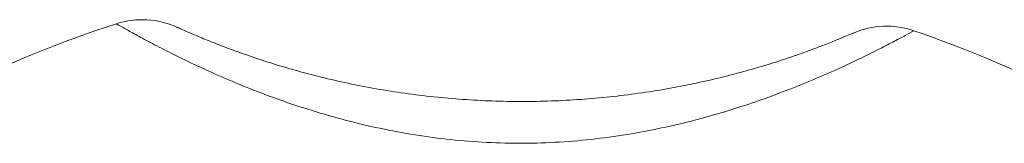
# Model space of a CAD drawing. Header units: millimetres. Extents: x 150 to 972, y 37 to 799.
# Tile 27 of 29: x 876.99 to 912.31, y 665.46 to 669.9. Entities that reach past the tile are written whole.
import ezdxf

# ---------------------------------------------------------------- set-up
doc = ezdxf.new("R2010")
doc.units = ezdxf.units.MM

msp = doc.modelspace()

# ---------------------------------------------------------------- linework, layer by layer
at = {"color": 7, "linetype": 'Continuous', "lineweight": 15}
for centre, radius, start, end in [((894.388, 626.964), 45, 108.0351, 115.9649), ((881.385, 666.9), 3, 65.6351, 108.0351), ((908.086, 666.667), 3, 70.9649, 113.3649), ((894.388, 626.964), 45, 63.0351, 70.9649)]:
    msp.add_arc(centre, radius, start, end, dxfattribs=at)
for points, knots in [([(909.065, 669.503), (909.065, 669.503), (908.96, 669.445), (908.649, 669.277), (908.519, 669.207), (908.213, 669.045), (908.036, 668.954), (907.637, 668.751), (907.413, 668.639), (906.925, 668.403), (906.662, 668.279), (905.817, 667.895), (905.174, 667.619), (903.799, 667.089), (903.064, 666.831), (901.893, 666.477), (901.491, 666.364), (900.683, 666.157), (900.274, 666.062), (899.035, 665.806), (898.192, 665.673), (896.902, 665.541), (896.468, 665.508), (895.592, 665.467), (895.152, 665.458), (893.845, 665.47), (892.983, 665.527), (891.276, 665.731), (890.432, 665.878), (889.18, 666.16), (888.767, 666.264), (887.962, 666.486), (887.568, 666.604), (886.797, 666.852), (886.421, 666.982), (885.687, 667.25), (885.328, 667.39), (884.299, 667.808), (883.675, 668.088), (882.836, 668.488), (882.572, 668.618), (882.091, 668.861), (881.872, 668.975), (881.477, 669.185), (881.3, 669.28), (880.995, 669.448), (880.869, 669.519), (880.664, 669.634), (880.587, 669.678), (880.483, 669.737), (880.456, 669.753), (880.456, 669.753)], [0, 0, 0, 0, 0.0625, 0.0625, 0.09375, 0.09375, 0.125, 0.125, 0.15625, 0.15625, 0.1875, 0.1875, 0.25, 0.25, 0.3125, 0.3125, 0.34375, 0.34375, 0.375, 0.375, 0.4375, 0.4375, 0.46875, 0.46875, 0.5, 0.5, 0.5625, 0.5625, 0.625, 0.625, 0.65625, 0.65625, 0.6875, 0.6875, 0.71875, 0.71875, 0.75, 0.75, 0.8125, 0.8125, 0.84375, 0.84375, 0.875, 0.875, 0.90625, 0.90625, 0.9375, 0.9375, 0.96875, 0.96875, 1, 1, 1, 1]), ([(882.623, 669.633), (882.623, 669.633), (882.647, 669.622), (882.74, 669.58), (882.809, 669.549), (882.992, 669.468), (883.107, 669.419), (883.381, 669.302), (883.538, 669.236), (883.892, 669.093), (884.088, 669.015), (884.519, 668.85), (884.754, 668.764), (885.495, 668.501), (886.045, 668.322), (887.242, 667.975), (887.872, 667.812), (888.851, 667.596), (889.183, 667.528), (889.857, 667.403), (890.201, 667.345), (891.234, 667.19), (891.927, 667.111), (893.323, 667), (894.025, 666.969), (895.438, 666.956), (896.151, 666.975), (897.554, 667.062), (898.247, 667.129), (899.615, 667.31), (900.289, 667.424), (901.614, 667.692), (902.245, 667.843), (903.138, 668.084), (903.426, 668.167), (903.982, 668.336), (904.25, 668.422), (904.749, 668.588), (904.983, 668.67), (905.417, 668.827), (905.618, 668.903), (905.976, 669.041), (906.134, 669.103), (906.407, 669.215), (906.524, 669.263), (906.803, 669.38), (906.897, 669.421), (906.897, 669.421)], [0, 0, 0, 0, 0.03125, 0.03125, 0.0625, 0.0625, 0.09375, 0.09375, 0.125, 0.125, 0.15625, 0.15625, 0.1875, 0.1875, 0.25, 0.25, 0.3125, 0.3125, 0.34375, 0.34375, 0.375, 0.375, 0.4375, 0.4375, 0.5, 0.5, 0.5625, 0.5625, 0.625, 0.625, 0.6875, 0.6875, 0.75, 0.75, 0.78125, 0.78125, 0.8125, 0.8125, 0.84375, 0.84375, 0.875, 0.875, 0.90625, 0.90625, 0.9375, 0.9375, 1, 1, 1, 1])]:
    msp.add_open_spline(points, degree=3, knots=knots, dxfattribs=at)

doc.saveas('drawing.dxf')
